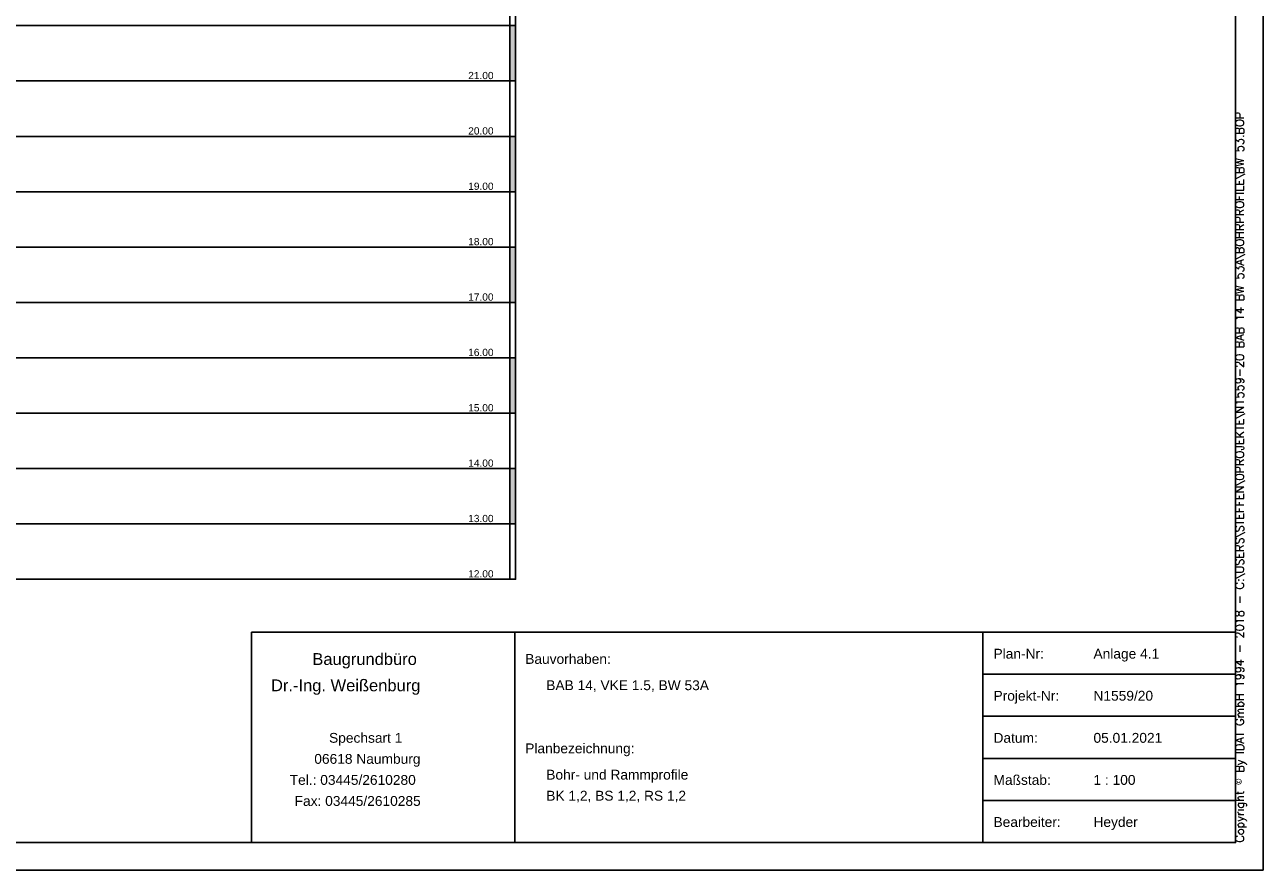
# Model space of a CAD drawing. Extents: x 20 to 841, y 890 to 1189.
# Tile 49 of 50: x 617 to 841, y 890 to 1043. Entities that reach past the tile are written whole.
import ezdxf

# ---------------------------------------------------------------- set-up
doc = ezdxf.new("R2010")
doc.units = 0
doc.styles.add('Arial', font='Arial')
doc.styles.add('SIMPLEX', font='SIMPLEX')

msp = doc.modelspace()

# ---------------------------------------------------------------- linework, layer by layer
at = {"layer": 'WBBlatt', "color": 7, "linetype": 'CONTINUOUS'}
for points in [[(841, 910.454), (841, 1189)], [(25, 895.454), (25, 1184), (836, 1184), (836, 895.454), (25, 895.454)], [(658.35, 895.454), (658.35, 933.454)], [(658.35, 933.454), (836, 933.454)], [(705.85, 895.454), (705.85, 933.454)], [(790.4, 895.454), (790.4, 933.454)], [(836, 933.454), (836, 895.454)], [(790.4, 925.854), (836, 925.854)], [(790.4, 918.254), (836, 918.254)], [(790.4, 910.654), (836, 910.654)], [(841, 890.454), (841, 910.454)], [(790.4, 903.054), (836, 903.054)], [(836, 895.454), (658.35, 895.454)], [(20, 890.454), (821, 890.454)], [(821, 890.454), (841, 890.454)]]:
    msp.add_lwpolyline(points, dxfattribs=at)
at = {"layer": 'WBMassGr', "color": 1, "linetype": 'CONTINUOUS'}
for points in [[(705, 1043), (705, 1053), (706, 1053), (706, 1043), (705, 1043)], [(705, 1033), (705, 1043), (706, 1043), (706, 1033), (705, 1033)], [(705, 1023), (705, 1033), (706, 1033), (706, 1023), (705, 1023)], [(705, 1013), (705, 1023), (706, 1023), (706, 1013), (705, 1013)], [(705, 1003), (705, 1013), (706, 1013), (706, 1003), (705, 1003)], [(705, 993), (705, 1003), (706, 1003), (706, 993), (705, 993)], [(705, 983), (705, 993), (706, 993), (706, 983), (705, 983)], [(705, 973), (705, 983), (706, 983), (706, 973), (705, 973)], [(705, 963), (705, 973), (706, 973), (706, 963), (705, 963)], [(705, 953), (705, 963), (706, 963), (706, 953), (705, 953)], [(705, 943), (705, 953), (706, 953), (706, 943), (705, 943)], [(705, 943), (705, 943), (706, 943), (706, 943), (705, 943)]]:
    msp.add_lwpolyline(points, dxfattribs=at)
at = {"layer": 'WBMassGr', "color": 7, "linetype": 'CONTINUOUS'}
for points in [[(46, 1043), (705, 1043)], [(695, 1043), (705, 1043)], [(46, 1033), (705, 1033)], [(695, 1033), (705, 1033)], [(46, 1023), (705, 1023)], [(695, 1023), (705, 1023)], [(46, 1013), (705, 1013)], [(695, 1013), (705, 1013)], [(46, 1003), (705, 1003)], [(695, 1003), (705, 1003)], [(46, 993), (705, 993)], [(695, 993), (705, 993)], [(46, 983), (705, 983)], [(695, 983), (705, 983)], [(46, 973), (705, 973)], [(695, 973), (705, 973)], [(46, 963), (705, 963)], [(695, 963), (705, 963)], [(46, 953), (705, 953)], [(695, 953), (705, 953)], [(46, 943), (705, 943)], [(46, 943), (705, 943)], [(695, 943), (705, 943)], [(695, 943), (705, 943)]]:
    msp.add_lwpolyline(points, dxfattribs=at)
at = {"layer": 'WBMassGr', "color": 1, "linetype": 'CONTINUOUS'}
for points in [[(705, 1033), (705, 1043), (706, 1033), (706, 1043)], [(705, 1013), (705, 1023), (706, 1013), (706, 1023)], [(705, 993), (705, 1003), (706, 993), (706, 1003)], [(705, 973), (705, 983), (706, 973), (706, 983)], [(705, 953), (705, 963), (706, 953), (706, 963)], [(705, 943), (705, 943), (706, 943)]]:
    msp.add_solid(points, dxfattribs=at)

# ---------------------------------------------------------------- texts
at = {"layer": 'WBBlatt', "color": 7, "style": 'SIMPLEX'}
msp.add_text('Copyright © By IDAT GmbH 1994 - 2018 - C:\\USERS\\STEFFEN\\0PROJEKTE\\N1559-20 BAB 14 BW 53A\\BOHRPROFILE\\BW 53.BOP', height=1.49578, rotation=90, dxfattribs=at).set_placement((837.496, 895.454))
at = {"layer": 'WBBlatt', "color": 7, "style": 'Arial'}
for s, height, p in [('Plan-Nr:', 1.7762, (792.3, 928.677)), ('Anlage 4.1', 1.7762, (810.35, 928.677)), ('Baugrundbüro', 2.13148, (669.311, 927.531)), ('Bauvorhaben:', 1.77624, (707.75, 927.727)), ('Dr.-Ing. Weißenburg', 2.13148, (661.851, 922.781)), ('Projekt-Nr:', 1.77624, (792.3, 921.077)), ('N1559/20', 1.7762, (810.35, 921.077)), ('Spechsart 1', 1.77624, (672.331, 913.477)), ('Datum:', 1.7762, (792.3, 913.477)), ('05.01.2021', 1.7762, (810.35, 913.477)), ('Planbezeichnung:', 1.77624, (707.75, 911.577)), ('06618 Naumburg', 1.77624, (669.666, 909.677)), ('Tel.: 03445/2610280', 1.77624, (665.226, 905.877)), ('Maßstab:', 1.7762, (792.3, 905.877)), ('1 : 100', 1.7762, (810.35, 905.877)), ('Fax: 03445/2610285', 1.77624, (666.114, 902.077)), ('Bearbeiter:', 1.77624, (792.3, 898.277)), ('Heyder', 1.7762, (810.35, 898.277))]:
    msp.add_text(s, height=height, dxfattribs=at).set_placement(p)
at = {"layer": 'WBBlatt', "color": 1, "style": 'Arial'}
for s, p in [('BAB 14, VKE 1.5, BW 53A', (711.55, 922.977)), ('Bohr- und Rammprofile', (711.55, 906.827)), ('BK 1,2, BS 1,2, RS 1,2', (711.55, 903.027))]:
    msp.add_text(s, height=1.77624, dxfattribs=at).set_placement(p)
at = {"layer": 'WBMassTx', "color": 7, "style": 'Arial'}
for s, p in [('21.00', (697.456, 1033.33)), ('20.00', (697.456, 1023.33)), ('19.00', (697.456, 1013.33)), ('18.00', (697.456, 1003.33)), ('17.00', (697.456, 993.327)), ('16.00', (697.456, 983.327)), ('15.00', (697.456, 973.327)), ('14.00', (697.456, 963.327)), ('13.00', (697.456, 953.327)), ('12.00', (697.456, 943.327))]:
    msp.add_text(s, height=1.3088, dxfattribs=at).set_placement(p)

doc.saveas('drawing.dxf')
